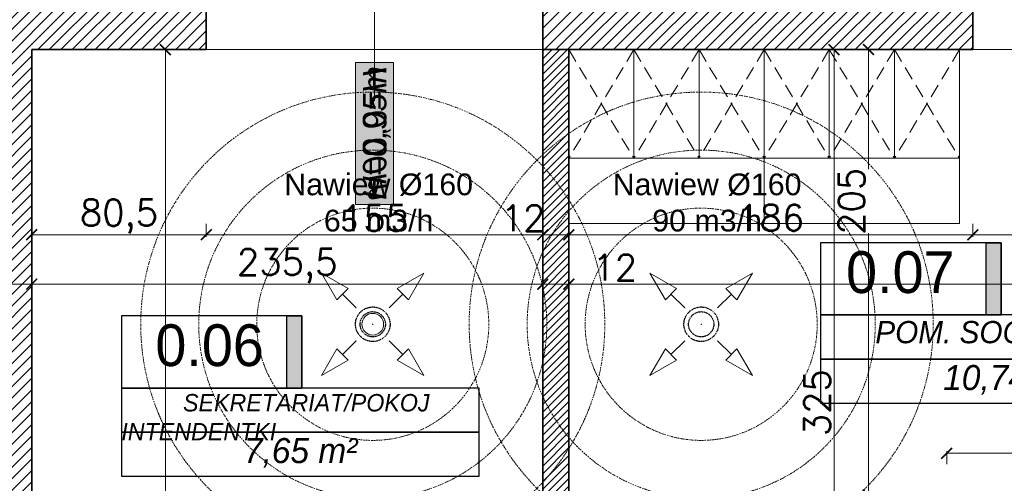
# Model space of a CAD drawing. Header units: millimetres. Extents: x -740 to 33545, y -26688 to 22494.
# Tile 166 of 256: x 11164 to 11617, y 11132 to 11345. Entities that reach past the tile are written whole.
import ezdxf
from ezdxf.lldxf.tags import DXFTag

# ---------------------------------------------------------------- set-up
doc = ezdxf.new("R2010")
doc.units = ezdxf.units.MM
doc.header["$MEASUREMENT"] = 0
for name, pattern in [('CENTERX2', [101.6, 63.5, -12.7, 12.7, -12.7]), ('DASHDOT', [1, 0.5, -0.25, 0, -0.25]), ('DASHED2', [9.525, 6.35, -3.175]), ('DIVIDE2', [0.625, 0.25, -0.125, 0, -0.125, 0, -0.125])]:
    doc.linetypes.add(name, pattern=pattern)
doc.layers.get('Defpoints').update_dxf_attribs({"color": 252})
for name, color, linetype, lineweight in [('## went', 20, 'DIVIDE2', 15), ('_IS_Nawiew', 5, 'Continuous', 20), ('A_istniejące ściany', 252, 'Continuous', 35), ('A_l.przerywana', 252, 'ICAD_ISO03W100', 9), ('A_opisy', 252, 'Continuous', 15), ('A_projektowane sciany', 252, 'Continuous', 35), ('A_wyposażenie', 252, 'Continuous', 9), ('l.wypełnien', 252, 'Continuous', 5), ('Nowe_820-G Rysunki Obrazki_Nr_pióra__23', 252, 'Continuous', 15), ('wymiarowanie', 252, 'Continuous', 9)]:
    doc.layers.add(name, color=color, linetype=linetype, lineweight=lineweight)
doc.layers.add('## went NIEWID', color=51, linetype='DASHDOT', lineweight=15, plot=False)
doc.layers.add('_IS_EKO_Opis_Wentylacja', color=7, linetype='CENTERX2')
doc.layers.add('tabelki opis', color=252, linetype='Continuous')
doc.styles.add('Arial', font='arial.ttf')
doc.styles.add('ARIALL', font='GOTHIC.TTF', dxfattribs={"height": 40})
doc.styles.add('styl2', font='simplex.shx')
tags = doc.linetypes.add('ICAD_ISO03W100', pattern=[30, 12, -18]).pattern_tags.tags
tags[6:7] = [DXFTag(74, 4), DXFTag(75, 0), DXFTag(340, '0'), DXFTag(46, 1.0), DXFTag(50, 0.0), DXFTag(44, 0.0), DXFTag(45, 0.0)]
tags[4:5] = [DXFTag(74, 4), DXFTag(75, 0), DXFTag(340, '0'), DXFTag(46, 1.0), DXFTag(50, 0.0), DXFTag(44, 0.0), DXFTag(45, 0.0)]
doc.dimstyles.new('Skala 1-50', dxfattribs={"dimtxt": 12, "dimasz": 5, "dimexe": 1, "dimexo": 1, "dimgap": 1.5, "dimtad": 1, "dimdec": 1, "dimrnd": 0.5, "dimtxsty": 'styl2', "dimblk": 'ARCHTICK', "dimcen": 5, "dimadec": 0, "dimazin": 0, "dimtfac": 1, "dimtdec": 1, "dimtmove": 1, "dimatfit": 3, "dimldrblk": 'ARCHTICK', "dimfxl": 0, "dimlwd": -1, "dimlwe": -1, "dimarcsym": 0})

# ---------------------------------------------------------------- blocks, each defined once
blk = doc.blocks.new('_ArchTick')
at = {"color": 0, "linetype": 'ByBlock', "const_width": 0.15}
blk.add_lwpolyline([(-0.5, -0.5), (0.5, 0.5)], dxfattribs=at)
blk = doc.blocks.new('*D1207')
at = {"layer": 'Defpoints', "color": 0}
for p in [(11503.87, 11331.32), (11532.41, 11006.32), (11539.01, 11006.32)]:
    blk.add_point(p, dxfattribs=at)
at = {"layer": 'wymiarowanie', "color": 0}
for p, q in [((11534.01, 11331.32), (11540.01, 11331.32)), ((11539.01, 11331.32), (11539.01, 11006.32)), ((11534.01, 11006.32), (11540.01, 11006.32))]:
    blk.add_line(p, q, dxfattribs=at)
at = {"layer": 'wymiarowanie', "color": 0, "xscale": 5, "yscale": 5, "zscale": 5}
for p, rotation in [((11539.01, 11331.32), 90), ((11539.01, 11006.32), 270)]:
    blk.add_blockref('_ArchTick', p, dxfattribs=dict(at, rotation=rotation))
at = {"layer": 'wymiarowanie', "color": 0, "insert": (11531.21, 11168.82), "char_height": 12, "attachment_point": 5, "rotation": 90, "style": 'styl2'}
blk.add_mtext('325', dxfattribs=at)
blk = doc.blocks.new('*D1360')
at = {"layer": 'Defpoints', "color": 0}
for p in [(11169.43, 11227.61), (11404.81, 11227.61), (11404.81, 11223.37)]:
    blk.add_point(p, dxfattribs=at)
at = {"layer": 'wymiarowanie', "color": 0}
for p, q in [((11169.43, 11226.61), (11169.43, 11222.37)), ((11404.81, 11226.61), (11404.81, 11222.37)), ((11169.43, 11223.37), (11404.81, 11223.37))]:
    blk.add_line(p, q, dxfattribs=at)
at = {"layer": 'wymiarowanie', "color": 0, "xscale": 5, "yscale": 5, "zscale": 5, "rotation": 180}
blk.add_blockref('_ArchTick', (11169.43, 11223.37), dxfattribs=at)
at = {"layer": 'wymiarowanie', "color": 0, "xscale": 5, "yscale": 5, "zscale": 5}
blk.add_blockref('_ArchTick', (11404.81, 11223.37), dxfattribs=at)
at = {"layer": 'wymiarowanie', "color": 0, "insert": (11287.12, 11231.72), "char_height": 12, "attachment_point": 5, "style": 'styl2'}
blk.add_mtext('235,5', dxfattribs=at)
blk = doc.blocks.new('*D1361')
at = {"layer": 'Defpoints', "color": 0}
for p in [(11416.81, 11242.98), (11404.81, 11227.61), (11416.81, 11223.37)]:
    blk.add_point(p, dxfattribs=at)
at = {"layer": 'wymiarowanie', "color": 0}
for p, q in [((11404.81, 11226.61), (11404.81, 11222.37)), ((11416.81, 11228.37), (11416.81, 11222.37)), ((11404.81, 11223.37), (11416.81, 11223.37)), ((11416.81, 11223.37), (11447.27, 11223.37))]:
    blk.add_line(p, q, dxfattribs=at)
at = {"layer": 'wymiarowanie', "color": 0, "xscale": 5, "yscale": 5, "zscale": 5, "rotation": 180}
blk.add_blockref('_ArchTick', (11404.81, 11223.37), dxfattribs=at)
at = {"layer": 'wymiarowanie', "color": 0, "xscale": 5, "yscale": 5, "zscale": 5}
blk.add_blockref('_ArchTick', (11416.81, 11223.37), dxfattribs=at)
at = {"layer": 'wymiarowanie', "color": 0, "insert": (11438.01, 11231.02), "char_height": 12, "attachment_point": 5, "style": 'styl2'}
blk.add_mtext('12', dxfattribs=at)
blk = doc.blocks.new('*D1362')
at = {"layer": 'Defpoints', "color": 0}
for p in [(11416.81, 11242.98), (11839.15, 11235.02), (11839.15, 11223.37)]:
    blk.add_point(p, dxfattribs=at)
at = {"layer": 'wymiarowanie', "color": 0}
for p, q in [((11416.81, 11228.37), (11416.81, 11222.37)), ((11839.15, 11228.37), (11839.15, 11222.37)), ((11416.81, 11223.37), (11643.72, 11223.37)), ((11839.15, 11223.37), (11687.18, 11223.37))]:
    blk.add_line(p, q, dxfattribs=at)
at = {"layer": 'wymiarowanie', "color": 0, "xscale": 5, "yscale": 5, "zscale": 5, "rotation": 180}
blk.add_blockref('_ArchTick', (11416.81, 11223.37), dxfattribs=at)
at = {"layer": 'wymiarowanie', "color": 0, "xscale": 5, "yscale": 5, "zscale": 5}
blk.add_blockref('_ArchTick', (11839.15, 11223.37), dxfattribs=at)
at = {"layer": 'wymiarowanie', "color": 0, "insert": (11665.45, 11231.72), "char_height": 12, "attachment_point": 5, "style": 'styl2'}
blk.add_mtext('422,5', dxfattribs=at)
blk = doc.blocks.new('*D1416')
at = {"layer": 'Defpoints', "color": 0}
for p in [(11278.07, 11331.32), (11231, 11006.32), (11278.07, 11006.32)]:
    blk.add_point(p, dxfattribs=at)
at = {"layer": 'wymiarowanie', "color": 0}
for p, q in [((11236, 11331.32), (11230, 11331.32)), ((11231, 11331.32), (11231, 11126.58)), ((11231, 11006.32), (11231, 11097.16)), ((11236, 11006.32), (11230, 11006.32))]:
    blk.add_line(p, q, dxfattribs=at)
at = {"layer": 'wymiarowanie', "color": 0, "xscale": 5, "yscale": 5, "zscale": 5}
for p, rotation in [((11231, 11331.32), 90), ((11231, 11006.32), 270)]:
    blk.add_blockref('_ArchTick', p, dxfattribs=dict(at, rotation=rotation))
at = {"layer": 'wymiarowanie', "color": 0, "insert": (11223.2, 11111.87), "char_height": 12, "attachment_point": 5, "rotation": 90, "style": 'styl2'}
blk.add_mtext('325', dxfattribs=at)
blk = doc.blocks.new('*D2666')
at = {"layer": 'Defpoints', "color": 0}
for p in [(11169.43, 11331.32), (11249.87, 11331.32), (11249.87, 11246.09)]:
    blk.add_point(p, dxfattribs=at)
at = {"layer": 'wymiarowanie', "color": 0}
for p, q in [((11169.43, 11251.09), (11169.43, 11245.09)), ((11249.87, 11251.09), (11249.87, 11245.09)), ((11169.43, 11246.09), (11249.87, 11246.09))]:
    blk.add_line(p, q, dxfattribs=at)
at = {"layer": 'wymiarowanie', "color": 0, "xscale": 5, "yscale": 5, "zscale": 5, "rotation": 180}
blk.add_blockref('_ArchTick', (11169.43, 11246.09), dxfattribs=at)
at = {"layer": 'wymiarowanie', "color": 0, "xscale": 5, "yscale": 5, "zscale": 5}
blk.add_blockref('_ArchTick', (11249.87, 11246.09), dxfattribs=at)
at = {"layer": 'wymiarowanie', "color": 0, "insert": (11209.65, 11254.44), "char_height": 12, "attachment_point": 5, "style": 'styl2'}
blk.add_mtext('80,5', dxfattribs=at)
blk = doc.blocks.new('*D2667')
at = {"layer": 'Defpoints', "color": 0}
for p in [(11249.87, 11331.32), (11404.81, 11264.82), (11404.81, 11246.09)]:
    blk.add_point(p, dxfattribs=at)
at = {"layer": 'wymiarowanie', "color": 0}
for p, q in [((11249.87, 11251.09), (11249.87, 11245.09)), ((11404.81, 11251.09), (11404.81, 11245.09)), ((11249.87, 11246.09), (11404.81, 11246.09))]:
    blk.add_line(p, q, dxfattribs=at)
at = {"layer": 'wymiarowanie', "color": 0, "xscale": 5, "yscale": 5, "zscale": 5, "rotation": 180}
blk.add_blockref('_ArchTick', (11249.87, 11246.09), dxfattribs=at)
at = {"layer": 'wymiarowanie', "color": 0, "xscale": 5, "yscale": 5, "zscale": 5}
blk.add_blockref('_ArchTick', (11404.81, 11246.09), dxfattribs=at)
at = {"layer": 'wymiarowanie', "color": 0, "insert": (11327.34, 11253.74), "char_height": 12, "attachment_point": 5, "style": 'styl2'}
blk.add_mtext('155', dxfattribs=at)
blk = doc.blocks.new('*D2668')
at = {"layer": 'Defpoints', "color": 0}
for p in [(11416.81, 11266.27), (11404.81, 11264.82), (11416.81, 11246.09)]:
    blk.add_point(p, dxfattribs=at)
at = {"layer": 'wymiarowanie', "color": 0}
for p, q in [((11404.81, 11251.09), (11404.81, 11245.09)), ((11416.81, 11251.09), (11416.81, 11245.09)), ((11404.81, 11246.09), (11416.81, 11246.09))]:
    blk.add_line(p, q, dxfattribs=at)
at = {"layer": 'wymiarowanie', "color": 0, "xscale": 5, "yscale": 5, "zscale": 5, "rotation": 180}
blk.add_blockref('_ArchTick', (11404.81, 11246.09), dxfattribs=at)
at = {"layer": 'wymiarowanie', "color": 0, "xscale": 5, "yscale": 5, "zscale": 5}
blk.add_blockref('_ArchTick', (11416.81, 11246.09), dxfattribs=at)
at = {"layer": 'wymiarowanie', "color": 0, "insert": (11395.77, 11253.74), "char_height": 12, "attachment_point": 5, "style": 'styl2'}
blk.add_mtext('12', dxfattribs=at)
blk = doc.blocks.new('*D2669')
at = {"layer": 'Defpoints', "color": 0}
for p in [(11602.93, 11331.32), (11416.81, 11266.27), (11602.93, 11246.09)]:
    blk.add_point(p, dxfattribs=at)
at = {"layer": 'wymiarowanie', "color": 0}
for p, q in [((11416.81, 11251.09), (11416.81, 11245.09)), ((11602.93, 11251.09), (11602.93, 11245.09)), ((11416.81, 11246.09), (11602.93, 11246.09))]:
    blk.add_line(p, q, dxfattribs=at)
at = {"layer": 'wymiarowanie', "color": 0, "xscale": 5, "yscale": 5, "zscale": 5, "rotation": 180}
blk.add_blockref('_ArchTick', (11416.81, 11246.09), dxfattribs=at)
at = {"layer": 'wymiarowanie', "color": 0, "xscale": 5, "yscale": 5, "zscale": 5}
blk.add_blockref('_ArchTick', (11602.93, 11246.09), dxfattribs=at)
at = {"layer": 'wymiarowanie', "color": 0, "insert": (11509.87, 11253.89), "char_height": 12, "attachment_point": 5, "style": 'styl2'}
blk.add_mtext('186', dxfattribs=at)
blk = doc.blocks.new('*D2670')
at = {"layer": 'Defpoints', "color": 0}
for p in [(11602.93, 11331.32), (11757.87, 11331.32), (11757.87, 11246.09)]:
    blk.add_point(p, dxfattribs=at)
at = {"layer": 'wymiarowanie', "color": 0}
for p, q in [((11602.93, 11251.09), (11602.93, 11245.09)), ((11757.87, 11251.09), (11757.87, 11245.09)), ((11602.93, 11246.09), (11757.87, 11246.09))]:
    blk.add_line(p, q, dxfattribs=at)
at = {"layer": 'wymiarowanie', "color": 0, "xscale": 5, "yscale": 5, "zscale": 5, "rotation": 180}
blk.add_blockref('_ArchTick', (11602.93, 11246.09), dxfattribs=at)
at = {"layer": 'wymiarowanie', "color": 0, "xscale": 5, "yscale": 5, "zscale": 5}
blk.add_blockref('_ArchTick', (11757.87, 11246.09), dxfattribs=at)
at = {"layer": 'wymiarowanie', "color": 0, "insert": (11680.4, 11253.74), "char_height": 12, "attachment_point": 5, "style": 'styl2'}
blk.add_mtext('155', dxfattribs=at)
blk = doc.blocks.new('*D2672')
at = {"layer": 'Defpoints', "color": 0}
for p in [(11590.93, 11145.5), (11590.93, 11126.32), (11839.15, 11128.69)]:
    blk.add_point(p, dxfattribs=at)
at = {"layer": 'wymiarowanie', "color": 0}
for p, q in [((11590.93, 11140.5), (11590.93, 11146.5)), ((11839.15, 11145.5), (11590.93, 11145.5)), ((11839.15, 11140.5), (11839.15, 11146.5))]:
    blk.add_line(p, q, dxfattribs=at)
at = {"layer": 'wymiarowanie', "color": 0, "xscale": 5, "yscale": 5, "zscale": 5, "rotation": 180}
blk.add_blockref('_ArchTick', (11590.93, 11145.5), dxfattribs=at)
at = {"layer": 'wymiarowanie', "color": 0, "xscale": 5, "yscale": 5, "zscale": 5}
blk.add_blockref('_ArchTick', (11839.15, 11145.5), dxfattribs=at)
at = {"layer": 'wymiarowanie', "color": 0, "insert": (11715.04, 11153.3), "char_height": 12, "attachment_point": 5, "style": 'styl2'}
blk.add_mtext('248', dxfattribs=at)
blk = doc.blocks.new('*D2690')
at = {"layer": 'Defpoints', "color": 0}
for p in [(11126.25, 11240.57), (11169.43, 11240.57), (11126.25, 11223.37)]:
    blk.add_point(p, dxfattribs=at)
at = {"layer": 'wymiarowanie', "color": 0}
for p, q in [((11126.25, 11228.37), (11126.25, 11222.37)), ((11169.43, 11228.37), (11169.43, 11222.37)), ((11169.43, 11223.37), (11126.25, 11223.37))]:
    blk.add_line(p, q, dxfattribs=at)
at = {"layer": 'wymiarowanie', "color": 0, "xscale": 5, "yscale": 5, "zscale": 5, "rotation": 180}
blk.add_blockref('_ArchTick', (11126.25, 11223.37), dxfattribs=at)
at = {"layer": 'wymiarowanie', "color": 0, "xscale": 5, "yscale": 5, "zscale": 5}
blk.add_blockref('_ArchTick', (11169.43, 11223.37), dxfattribs=at)
at = {"layer": 'wymiarowanie', "color": 0, "insert": (11147.84, 11231.17), "char_height": 12, "attachment_point": 5, "style": 'styl2'}
blk.add_mtext('43', dxfattribs=at)
blk = doc.blocks.new('*D2695')
at = {"layer": 'Defpoints', "color": 0}
for p in [(11554.87, 11331.32), (11566.81, 11331.32), (11590.93, 11126.32)]:
    blk.add_point(p, dxfattribs=at)
at = {"layer": 'wymiarowanie', "color": 0}
for p, q in [((11559.87, 11331.32), (11553.87, 11331.32)), ((11554.87, 11331.32), (11554.87, 11276.28)), ((11554.87, 11126.32), (11554.87, 11246.76)), ((11559.87, 11126.32), (11553.87, 11126.32))]:
    blk.add_line(p, q, dxfattribs=at)
at = {"layer": 'wymiarowanie', "color": 0, "xscale": 5, "yscale": 5, "zscale": 5}
for p, rotation in [((11554.87, 11331.32), 90), ((11554.87, 11126.32), 270)]:
    blk.add_blockref('_ArchTick', p, dxfattribs=dict(at, rotation=rotation))
at = {"layer": 'wymiarowanie', "color": 0, "insert": (11547.07, 11261.52), "char_height": 12, "attachment_point": 5, "rotation": 90, "style": 'styl2'}
blk.add_mtext('205', dxfattribs=at)
blk = doc.blocks.new('erdrrer')
at = {"layer": '## went', "color": 5, "linetype": 'Continuous', "lineweight": 15}
for p, q in [((341343.16, 163325.05), (341331.68, 163331.67)), ((341331.68, 163331.67), (341338.31, 163320.2)), ((341331.68, 163331.67), (341338.31, 163320.2)), ((341364.32, 163325.05), (341375.8, 163331.67)), ((341375.8, 163331.67), (341369.17, 163320.2)), ((341375.8, 163331.67), (341369.17, 163320.2)), ((341338.31, 163320.2), (341343.16, 163325.05)), ((341338.31, 163320.2), (341343.16, 163325.05)), ((341346.65, 163316.7), (341340.73, 163322.62)), ((341360.83, 163316.7), (341366.75, 163322.62)), ((341369.17, 163320.2), (341364.32, 163325.05)), ((341369.17, 163320.2), (341364.32, 163325.05)), ((341346.82, 163316.53), (341346.82, 163316.53)), ((341346.65, 163302.53), (341340.73, 163296.61)), ((341346.82, 163302.7), (341346.82, 163302.7)), ((341360.66, 163302.7), (341360.66, 163302.7)), ((341360.83, 163302.53), (341366.75, 163296.61)), ((341338.31, 163299.03), (341331.68, 163287.56)), ((341343.16, 163294.18), (341338.31, 163299.03)), ((341343.16, 163294.18), (341338.31, 163299.03)), ((341364.32, 163294.18), (341369.17, 163299.03)), ((341364.32, 163294.18), (341369.17, 163299.03)), ((341369.17, 163299.03), (341375.8, 163287.56)), ((341331.68, 163287.56), (341343.16, 163294.18)), ((341331.68, 163287.56), (341343.16, 163294.18)), ((341375.8, 163287.56), (341364.32, 163294.18)), ((341375.8, 163287.56), (341364.32, 163294.18))]:
    blk.add_line(p, q, dxfattribs=at)
at = {"layer": '## went', "color": 5, "linetype": 'Continuous', "const_width": 0.0165}
for points in [[(341331.68, 163331.67), (341338.31, 163320.2), (341343.16, 163325.05)], [(341375.8, 163331.67), (341369.17, 163320.2), (341364.32, 163325.05)], [(341331.68, 163287.56), (341343.16, 163294.18), (341338.31, 163299.03)], [(341375.8, 163287.56), (341364.32, 163294.18), (341369.17, 163299.03)]]:
    blk.add_lwpolyline(points, close=True, dxfattribs=at)
at = {"layer": '## went', "color": 5, "lineweight": 30}
for radius in [7.45, 5.44]:
    blk.add_circle((341353.74, 163309.62), radius, dxfattribs=at)
at = {"layer": '## went', "color": 5, "lineweight": 15}
blk.add_point((341353.74, 163309.62), dxfattribs=at)
blk.add_point((341353.74, 163309.62), dxfattribs=at)
at = {"layer": '## went NIEWID'}
for radius in [100, 75, 50]:
    blk.add_circle((341353.74, 163309.62), radius, dxfattribs=at)

msp = doc.modelspace()

# ---------------------------------------------------------------- hatches: boundary and pattern name
at = {"layer": 'A_opisy', "ltscale": 0.3}
msp.add_hatch(color=256, dxfattribs=at).paths.add_polyline_path([(11318.57, 11325.44), (11318.57, 11259.98), (11336.1, 11259.98), (11336.1, 11325.44)])
msp.add_hatch(color=256, dxfattribs=at).paths.add_polyline_path([(11318.57, 11325.44), (11318.57, 11259.98), (11336.1, 11259.98), (11336.1, 11325.44)])
msp.add_hatch(color=256, dxfattribs=at).paths.add_polyline_path([(11318.57, 11325.44), (11318.57, 11259.98), (11336.1, 11259.98), (11336.1, 11325.44)])
msp.add_hatch(color=256, dxfattribs=at).paths.add_polyline_path([(11318.57, 11325.44), (11318.57, 11259.98), (11336.1, 11259.98), (11336.1, 11325.44)])
at = {"layer": 'l.wypełnien'}
h = msp.add_hatch(dxfattribs=at)
h.set_pattern_fill('ANSI31', color=256, scale=30, style=0)
h.paths.add_polyline_path([(11009.41, 10808.08), (11009.41, 10791.99), (11103.57, 10791.99), (11103.57, 10816.54), (11178.57, 10816.54), (11178.57, 10791.99), (11191.45, 10791.99), (11191.45, 10834.32), (11169.43, 10834.32), (11169.43, 11134.32), (11169.43, 11331.32), (11249.87, 11331.32), (11249.87, 11346.56), (11249.87, 11358.41), (11249.87, 11374.5), (11169.43, 11374.5), (11126.25, 11374.5), (11126.25, 11134.32), (11126.25, 10834.32), (11009.41, 10834.32), (11009.41, 10819.93)])
h.paths.add_polyline_path([(11404.81, 11374.5), (11404.81, 11331.32), (11602.93, 11331.32), (11602.93, 11374.5)])
h.paths.add_polyline_path([(10316.23, 10791.99), (10406.43, 10791.99), (10425.43, 10791.99), (10444.43, 10791.99), (10463.43, 10791.99), (10488.71, 10791.99), (10488.71, 10808.08), (10488.71, 10819.93), (10488.71, 10834.32), (10316.23, 10834.32)])
h.paths.add_polyline_path([(10717.86, 10791.99), (10854.47, 10791.99), (10854.47, 10834.32), (10717.86, 10834.32)])
h.paths.add_polyline_path([(10643.65, 10834.32), (10643.65, 10819.93), (10643.65, 10808.08), (10643.65, 10791.99), (10717.86, 10791.99), (10717.86, 10834.32)])
h.paths.add_polyline_path([(11757.87, 11374.5), (11757.87, 11331.32), (11799.42, 11331.32), (11799.42, 11374.5)])
h.paths.add_polyline_path([(10280.43, 10834.32), (10280.43, 10791.99), (10316.23, 10791.99), (10316.23, 10834.32)])
h = msp.add_hatch(dxfattribs=at)
h.set_pattern_fill('ANSI31', color=256, scale=20, style=0)
h.paths.add_polyline_path([(11528.81, 11006.32), (11528.81, 10994.32), (11590.93, 10994.32), (11590.93, 10984.32), (11602.93, 10984.32), (11602.93, 10994.32), (11616.93, 10994.32), (11616.93, 11006.32), (11602.93, 11006.32), (11602.93, 11114.32), (11839.15, 11114.32), (11839.15, 11126.32), (11590.93, 11126.32), (11590.93, 11006.32)])
h.paths.add_polyline_path([(11391.26, 10994.32), (11391.26, 11006.32), (11404.81, 11006.32), (11404.81, 11331.32), (11416.81, 11331.32), (11416.81, 11006.32), (11426.81, 11006.32), (11426.81, 10994.32)])
h.paths.add_polyline_path([(11708.93, 10994.32), (11708.93, 11006.32), (11839.15, 11006.32), (11839.15, 10994.32), (11734.93, 10994.32), (11734.93, 10984.32), (11722.93, 10984.32), (11722.93, 10994.32)])
h.paths.add_polyline_path([(11289.26, 10994.32), (11289.26, 11006.32), (11169.43, 11006.32), (11169.43, 10994.32)])
h.paths.add_polyline_path([(11734.93, 10834.32), (11734.93, 10892.32), (11722.93, 10892.32), (11722.93, 10834.32)])
h.paths.add_polyline_path([(11602.93, 10834.32), (11602.93, 10882.32), (11590.93, 10882.32), (11590.93, 10834.32)])
at = {"layer": 'tabelki opis'}
for points in [[(11615.98, 11209.18), (11615.98, 11242.44), (11609.02, 11242.44), (11609.02, 11209.18)], [(11293.9, 11175.55), (11293.9, 11208.81), (11286.94, 11208.81), (11286.94, 11175.55)]]:
    msp.add_hatch(color=256, dxfattribs=at).paths.add_polyline_path(points)

# ---------------------------------------------------------------- linework, layer by layer
at = {"layer": '_IS_Nawiew'}
msp.add_circle((11326.53, 11204.9), 5, dxfattribs=at)
at = {"layer": 'A_istniejące ściany'}
for points in [[(11249.87, 11331.32), (11249.87, 11374.5)], [(11404.81, 11374.5), (11404.81, 11331.32)], [(11602.93, 11331.32), (11602.93, 11374.5)], [(11249.87, 11331.32), (11249.87, 11346.56)], [(11404.81, 11331.32), (11404.81, 11346.56)], [(11602.93, 11331.32), (11602.93, 11346.56)], [(11169.43, 11331.32), (11249.87, 11331.32)], [(11169.43, 11331.32), (11169.43, 11134.32)], [(11249.87, 11331.32), (11169.43, 11331.32)], [(11169.43, 11134.32), (11169.43, 11331.32)], [(11602.93, 11331.32), (11404.81, 11331.32)], [(11169.43, 10834.32), (11169.43, 11134.32)], [(11169.43, 11134.32), (11169.43, 10834.32)]]:
    msp.add_lwpolyline(points, dxfattribs=at)
at = {"layer": 'A_l.przerywana', "ltscale": 0.3}
for points in [[(11404.81, 11331.32), (11249.87, 11331.32)], [(11757.87, 11331.32), (11602.93, 11331.32)]]:
    msp.add_lwpolyline(points, dxfattribs=at)
at = {"layer": 'A_opisy'}
msp.add_line((11327.34, 11441.23), (11327.34, 11307.76), dxfattribs=at)
at = {"layer": 'A_opisy', "ltscale": 0.3}
msp.add_lwpolyline([(11318.57, 11325.44), (11318.57, 11259.98), (11336.1, 11259.98), (11336.1, 11325.44)], close=True, dxfattribs=at)
msp.add_lwpolyline([(11318.57, 11325.44), (11318.57, 11259.98), (11336.1, 11259.98), (11336.1, 11325.44)], close=True, dxfattribs=at)
msp.add_lwpolyline([(11318.57, 11325.44), (11318.57, 11259.98), (11336.1, 11259.98), (11336.1, 11325.44)], close=True, dxfattribs=at)
msp.add_lwpolyline([(11318.57, 11325.44), (11318.57, 11259.98), (11336.1, 11259.98), (11336.1, 11325.44)], close=True, dxfattribs=at)
at = {"layer": 'A_projektowane sciany'}
for p, q in [((11404.81, 11331.32), (11404.81, 11006.32)), ((11416.81, 11331.32), (11416.81, 11006.32))]:
    msp.add_line(p, q, dxfattribs=at)
at = {"layer": 'A_wyposażenie'}
for p, q in [((11506.81, 11331.32), (11416.81, 11331.32)), ((11416.81, 11331.32), (11416.81, 11251.32)), ((11446.81, 11331.32), (11446.81, 11281.32)), ((11476.81, 11331.32), (11476.81, 11281.32)), ((11506.81, 11331.32), (11506.81, 11251.32)), ((11506.81, 11331.32), (11506.81, 11251.32)), ((11536.81, 11331.32), (11536.81, 11281.32)), ((11566.81, 11331.32), (11566.81, 11281.32)), ((11596.81, 11331.32), (11596.81, 11251.32)), ((11506.81, 11281.32), (11416.81, 11281.32)), ((11596.81, 11281.32), (11506.81, 11281.32)), ((11506.81, 11251.32), (11416.81, 11251.32)), ((11596.81, 11251.32), (11506.81, 11251.32))]:
    msp.add_line(p, q, dxfattribs=at)
at = {"layer": 'A_wyposażenie', "linetype": 'DASHED2'}
for p, q in [((11416.81, 11331.32), (11446.81, 11281.32)), ((11446.81, 11331.32), (11416.81, 11281.32)), ((11446.81, 11331.32), (11476.81, 11281.32)), ((11476.81, 11331.32), (11446.81, 11281.32)), ((11476.81, 11331.32), (11506.81, 11281.32)), ((11506.81, 11331.32), (11476.81, 11281.32)), ((11506.81, 11331.32), (11536.81, 11281.32)), ((11536.81, 11331.32), (11506.81, 11281.32)), ((11536.81, 11331.32), (11566.81, 11281.32)), ((11566.81, 11331.32), (11536.81, 11281.32)), ((11566.81, 11331.32), (11596.81, 11281.32)), ((11596.81, 11331.32), (11566.81, 11281.32))]:
    msp.add_line(p, q, dxfattribs=at)
at = {"layer": 'Nowe_820-G Rysunki Obrazki_Nr_pióra__23', "linetype": 'Continuous', "lineweight": 15}
msp.add_lwpolyline([(11404.81, 11331.32), (11602.93, 11331.32)], dxfattribs=at)
at = {"layer": 'tabelki opis'}
for points in [[(11615.98, 11242.44), (11532.82, 11242.44), (11532.82, 11209.18), (11615.98, 11209.18), (11615.98, 11242.44)], [(11293.9, 11208.81), (11210.74, 11208.81), (11210.74, 11175.55), (11293.9, 11175.55), (11293.9, 11208.81)], [(11532.82, 11188.9), (11697.55, 11188.9), (11697.55, 11209.18), (11532.82, 11209.18), (11532.82, 11188.9)], [(11532.82, 11168.63), (11697.55, 11168.63), (11697.55, 11188.9), (11532.82, 11188.9), (11532.82, 11168.63)], [(11210.74, 11155.27), (11375.47, 11155.27), (11375.47, 11175.55), (11210.74, 11175.55), (11210.74, 11155.27)], [(11210.74, 11135), (11375.47, 11135), (11375.47, 11155.27), (11210.74, 11155.27), (11210.74, 11135)]]:
    msp.add_lwpolyline(points, dxfattribs=at)
for points in [[(11615.98, 11209.18), (11609.02, 11209.18), (11609.02, 11242.44), (11615.98, 11242.44)], [(11293.9, 11175.55), (11286.94, 11175.55), (11286.94, 11208.81), (11293.9, 11208.81)]]:
    msp.add_lwpolyline(points, close=True, dxfattribs=at)

# ---------------------------------------------------------------- block references
at = {"layer": '_IS_Nawiew', "xscale": 1.0688, "yscale": 1.0688, "zscale": 1.0688}
for p in [(-353512.34, -163340.42), (-353361.07, -163340.42)]:
    msp.add_blockref('erdrrer', p, dxfattribs=at)

# ---------------------------------------------------------------- texts
at = {"layer": '_IS_EKO_Opis_Wentylacja', "char_height": 10, "width": 108.1234, "attachment_point": 5, "style": 'Arial'}
for s, insert in [('Nawiew %%C160 \\P65 m3/h', (11329.25, 11260.89)), ('Nawiew %%C160\\P90 m3/h', (11480.52, 11260.89))]:
    msp.add_mtext(s, dxfattribs=dict(at, insert=insert))
at = {"layer": 'A_opisy', "ltscale": 0.3, "insert": (11322.02, 11262.1), "char_height": 10.8, "width": 109.7533, "attachment_point": 1, "rotation": 90, "style": 'ARIALL'}
msp.add_mtext('{\\fArial|b0|i1|c238|p34;H=0,95m}', dxfattribs=at)
at = {"layer": 'A_opisy', "ltscale": 0.3, "extrusion": (0, 0, -1), "insert": (11322.02, 11323.32), "char_height": 10.8, "width": 109.7533, "attachment_point": 1, "text_direction": (0, -1, 0), "style": 'ARIALL'}
msp.add_mtext('{\\fArial|b0|i1|c238|p34;H=0,00m}', dxfattribs=at)
at = {"layer": 'tabelki opis', "attachment_point": 1}
for s, insert, char_height, width in [('{\\fCentury Gothic|b0|i0|c238|p34;0.07}', (11544.55, 11238.49), 19.2, 56.7), ('\\pi25.20320;{\\fCentury Gothic|b0|i1|c238|p34;POM. SOCJALNE}', (11532.82, 11206.41), 10.24, 164.736), ('{\\fCentury Gothic|b0|i0|c238|p34;0.06}', (11226.4, 11204.86), 19.2, 56.7), ('{\\fCentury Gothic|b0|i1|c238|p34;10,74 m²}', (11589.28, 11186.14), 11.52, 68.7387), ('\\pi28.26400;{\\fCentury Gothic|b0|i1|c238|p34;SEKRETARIAT/POKOJ }\\pi28.40000;{\\fCentury Gothic|b0|i1|c238|p34;INTENDENTKI}', (11210.74, 11172.79), 8, 164.736), ('{\\fCentury Gothic|b0|i1|c238|p34;7,65 m²}', (11267.2, 11152.51), 11.52, 68.7387)]:
    msp.add_mtext(s, dxfattribs=dict(at, insert=insert, char_height=char_height, width=width))
at = {"layer": 'wymiarowanie', "char_height": 15, "width": 167.4466, "attachment_point": 1}
for insert in [(10152.54, 11343.35), (10152.54, 11203.35)]:
    msp.add_mtext('\\pi70.78580;{\\fCentury Gothic|b0|i0|c238|p0;6%}', dxfattribs=dict(at, insert=insert))

# ---------------------------------------------------------------- dimensions: what is measured, and where the dimension line sits
at = {"layer": 'wymiarowanie'}
for base, p1, p2, picture, middle in [((11231, 11006.32), (11278.07, 11331.32), (11278.07, 11006.32), '*D1416', (11231, 11111.87)), ((11554.87, 11331.32), (11590.93, 11126.32), (11566.81, 11331.32), '*D2695', (11554.87, 11261.52))]:
    dim = msp.add_linear_dim(base=base, p1=p1, p2=p2, angle=90, dimstyle='Skala 1-50', dxfattribs=at)
    dim.commit()
    dim.dimension.update_dxf_attribs({"geometry": picture, "text_midpoint": middle, "dimtype": 160})
dim = msp.add_linear_dim(base=(11539.01, 11006.32), p1=(11503.87, 11331.32), p2=(11532.41, 11006.32), angle=90, dimstyle='Skala 1-50', dxfattribs=at)
dim.commit()
dim.dimension.update_dxf_attribs({"geometry": '*D1207', "text_midpoint": (11531.21, 11168.82)})
for base, p1, p2, picture, middle in [((11249.87, 11246.09), (11169.43, 11331.32), (11249.87, 11331.32), '*D2666', (11209.65, 11254.44)), ((11404.81, 11246.09), (11249.87, 11331.32), (11404.81, 11264.82), '*D2667', (11327.34, 11253.74)), ((11602.93, 11246.09), (11416.81, 11266.27), (11602.93, 11331.32), '*D2669', (11509.87, 11253.89)), ((11757.87, 11246.09), (11602.93, 11331.32), (11757.87, 11331.32), '*D2670', (11680.4, 11253.74)), ((11126.25, 11223.37), (11169.43, 11240.57), (11126.25, 11240.57), '*D2690', (11147.84, 11231.17)), ((11404.81, 11223.37), (11169.43, 11227.61), (11404.81, 11227.61), '*D1360', (11287.12, 11231.72)), ((11590.93, 11145.5), (11839.15, 11128.69), (11590.93, 11126.32), '*D2672', (11715.04, 11153.3))]:
    dim = msp.add_linear_dim(base=base, p1=p1, p2=p2, dimstyle='Skala 1-50', dxfattribs=at)
    dim.commit()
    dim.dimension.update_dxf_attribs({"geometry": picture, "text_midpoint": middle})
for base, p1, p2, picture, middle in [((11416.81, 11246.09), (11404.81, 11264.82), (11416.81, 11266.27), '*D2668', (11395.77, 11246.09)), ((11416.81, 11223.37), (11404.81, 11227.61), (11416.81, 11242.98), '*D1361', (11438.01, 11223.37)), ((11839.15, 11223.37), (11416.81, 11242.98), (11839.15, 11235.02), '*D1362', (11665.45, 11223.37))]:
    dim = msp.add_linear_dim(base=base, p1=p1, p2=p2, dimstyle='Skala 1-50', dxfattribs=at)
    dim.commit()
    dim.dimension.update_dxf_attribs({"geometry": picture, "text_midpoint": middle, "dimtype": 160})

doc.saveas('drawing.dxf')
